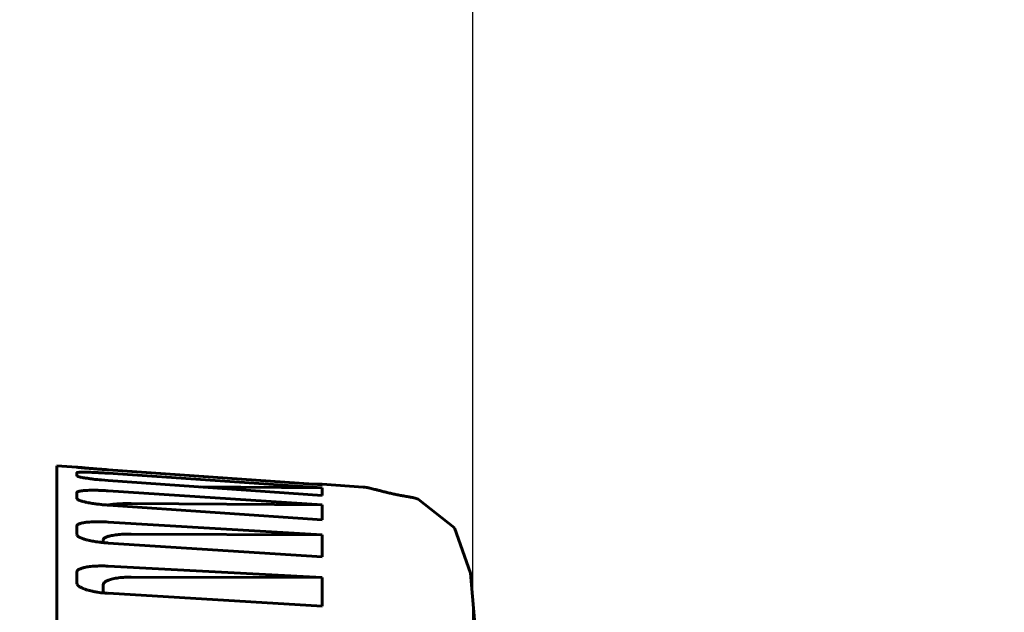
# Model space of a CAD drawing. Header units: millimetres. Extents: x 0 to 594, y 0 to 420.
# Tile 20 of 24: x 355 to 365, y 268 to 274. Entities that reach past the tile are written whole.
import ezdxf

# ---------------------------------------------------------------- set-up
doc = ezdxf.new("R2010")
doc.units = ezdxf.units.MM
doc.linetypes.add('K5LT_BASIC', pattern=[0])
doc.linetypes.add('K5LT_THIN', pattern=[0])
doc.layers.add('Системный слой', color=7, linetype='Continuous')
doc.styles.add('KDIMTEXTSTYLE', font='GOST_AU.SHX', dxfattribs={"width": 0.96, "oblique": 15, "height": 5})
doc.dimstyles.new('KDIMSTYLE (0.50)', dxfattribs={"dimtxt": 5, "dimasz": 1, "dimexe": 2, "dimexo": 0, "dimgap": 1, "dimtad": 1, "dimlfac": 2, "dimtxsty": 'KDIMTEXTSTYLE', "dimsah": 1, "dimcen": 0, "dimdle": 1, "dimadec": 0, "dimazin": 0, "dimtfac": 0.667, "dimtmove": 0, "dimatfit": 3, "dimfxl": 1, "dimtvp": 1, "dimtolj": 1, "dimtzin": 0, "dimarcsym": 0})

# ---------------------------------------------------------------- blocks, each defined once
blk = doc.blocks.new('U3')
at = {"layer": 'Системный слой', "color": 150, "linetype": 'K5LT_BASIC', "lineweight": 60, "true_color": 0x0080ff}
for q in [(358.279, 269.094), (358.28, 269.094)]:
    blk.add_line((358.28, 269.094), q, dxfattribs=at)
blk = doc.blocks.new('U8')
at = {"layer": 'Системный слой', "color": 150, "linetype": 'K5LT_BASIC', "lineweight": 60, "true_color": 0x0080ff}
for p, q in [((355.192, 269.31), (354.976, 269.325)), ((358.279, 269.094), (357.836, 269.125))]:
    blk.add_line(p, q, dxfattribs=at)
blk = doc.blocks.new('U11')
at = {"layer": 'Системный слой', "color": 150, "linetype": 'K5LT_BASIC', "lineweight": 60, "true_color": 0x0080ff}
for p, q in [((355.527, 268.901), (355.526, 268.901)), ((355.532, 268.902), (355.527, 268.901)), ((355.535, 268.902), (355.532, 268.902)), ((355.537, 268.903), (355.535, 268.902)), ((355.538, 268.903), (355.537, 268.903)), ((355.537, 268.903), (355.537, 268.903)), ((355.542, 268.904), (355.538, 268.903)), ((355.55, 268.905), (355.542, 268.904)), ((355.554, 268.905), (355.55, 268.905)), ((355.556, 268.906), (355.554, 268.905)), ((355.557, 268.906), (355.556, 268.906)), ((355.563, 268.907), (355.557, 268.906)), ((355.557, 268.906), (355.557, 268.906)), ((355.573, 268.908), (355.563, 268.907)), ((355.578, 268.908), (355.573, 268.908)), ((355.58, 268.909), (355.578, 268.908)), ((355.581, 268.909), (355.58, 268.909)), ((355.582, 268.909), (355.581, 268.909)), ((355.589, 268.91), (355.582, 268.909)), ((355.601, 268.911), (355.589, 268.91)), ((355.608, 268.911), (355.601, 268.911)), ((355.611, 268.912), (355.608, 268.911)), ((355.613, 268.912), (355.611, 268.912)), ((355.625, 268.913), (355.613, 268.912)), ((355.613, 268.912), (355.613, 268.912)), ((355.64, 268.914), (355.625, 268.913)), ((355.648, 268.914), (355.64, 268.914)), ((355.652, 268.914), (355.648, 268.914)), ((355.654, 268.914), (355.652, 268.914)), ((355.655, 268.914), (355.654, 268.914)), ((355.671, 268.915), (355.655, 268.914)), ((355.69, 268.916), (355.671, 268.915)), ((355.7, 268.916), (355.69, 268.916)), ((355.705, 268.916), (355.7, 268.916)), ((355.708, 268.916), (355.705, 268.916)), ((355.709, 268.917), (355.708, 268.916)), ((355.776, 268.917), (355.709, 268.917))]:
    blk.add_line(p, q, dxfattribs=at)
blk = doc.blocks.new('U18')
at = {"layer": 'Системный слой', "color": 150, "linetype": 'K5LT_BASIC', "lineweight": 60, "true_color": 0x0080ff}
for p, q in [((355.192, 268.059), (355.194, 268.048)), ((355.194, 268.048), (355.195, 268.046)), ((355.195, 268.046), (355.195, 268.045)), ((355.195, 268.045), (355.196, 268.045)), ((355.196, 268.045), (355.196, 268.044)), ((355.196, 268.044), (355.198, 268.042)), ((355.198, 268.042), (355.201, 268.038)), ((355.201, 268.038), (355.203, 268.035)), ((355.203, 268.035), (355.204, 268.035)), ((355.204, 268.035), (355.204, 268.034)), ((355.204, 268.034), (355.205, 268.033)), ((355.205, 268.033), (355.207, 268.032)), ((355.207, 268.032), (355.211, 268.028)), ((355.211, 268.028), (355.213, 268.026)), ((355.213, 268.026), (355.213, 268.026)), ((355.213, 268.026), (355.214, 268.026)), ((355.214, 268.026), (355.215, 268.025)), ((355.215, 268.025), (355.217, 268.023)), ((355.217, 268.023), (355.222, 268.02)), ((355.222, 268.02), (355.227, 268.017)), ((355.227, 268.017), (355.227, 268.017)), ((355.227, 268.017), (355.228, 268.017)), ((355.228, 268.017), (355.229, 268.016)), ((355.229, 268.016), (355.232, 268.014)), ((355.232, 268.014), (355.239, 268.011)), ((355.239, 268.011), (355.246, 268.007)), ((355.246, 268.007), (355.247, 268.007)), ((355.247, 268.007), (355.247, 268.007)), ((355.247, 268.007), (355.248, 268.006)), ((355.248, 268.006), (355.27, 267.997)), ((355.27, 267.997), (355.271, 267.997)), ((355.271, 267.997), (355.272, 267.996)), ((355.272, 267.996), (355.274, 267.996)), ((355.274, 267.996), (355.278, 267.994)), ((355.278, 267.994), (355.288, 267.991)), ((355.288, 267.991), (355.296, 267.988)), ((355.296, 267.988), (355.296, 267.988)), ((355.296, 267.988), (355.297, 267.988)), ((355.297, 267.988), (355.3, 267.987)), ((355.3, 267.987), (355.305, 267.985)), ((355.305, 267.985), (355.315, 267.983)), ((355.315, 267.983), (355.322, 267.981)), ((355.322, 267.981), (355.323, 267.98)), ((355.323, 267.98), (355.324, 267.98)), ((355.324, 267.98), (355.327, 267.979)), ((355.327, 267.979), (355.333, 267.978)), ((355.333, 267.978), (355.344, 267.975)), ((355.344, 267.975), (355.357, 267.972)), ((355.357, 267.972), (355.358, 267.972)), ((355.358, 267.972), (355.36, 267.972)), ((355.36, 267.972), (355.363, 267.971)), ((355.363, 267.971), (355.37, 267.969)), ((355.37, 267.969), (355.384, 267.967)), ((355.384, 267.967), (355.398, 267.964)), ((355.398, 267.964), (355.399, 267.964)), ((355.399, 267.964), (355.401, 267.964)), ((355.401, 267.964), (355.405, 267.963)), ((355.405, 267.963), (355.413, 267.962)), ((355.413, 267.962), (355.431, 267.959)), ((355.431, 267.959), (355.451, 267.956)), ((355.451, 267.956), (355.452, 267.956)), ((355.452, 267.956), (355.454, 267.956)), ((355.454, 267.956), (355.458, 267.956)), ((355.458, 267.956), (355.467, 267.955)), ((355.467, 267.955), (355.485, 267.953)), ((355.485, 267.953), (355.494, 267.952)), ((355.494, 267.952), (355.495, 267.952)), ((355.495, 267.952), (355.496, 267.952)), ((355.496, 267.952), (355.5, 267.951)), ((355.5, 267.951), (355.507, 267.951)), ((355.507, 267.951), (355.522, 267.95)), ((355.522, 267.95), (355.528, 267.949))]:
    blk.add_line(p, q, dxfattribs=at)
blk = doc.blocks.new('U19')
at = {"layer": 'Системный слой', "color": 150, "linetype": 'K5LT_BASIC', "lineweight": 60, "true_color": 0x0080ff}
for p, q in [((355.192, 269.215), (355.192, 269.216)), ((355.192, 269.216), (355.192, 269.216)), ((355.192, 269.216), (355.192, 269.216)), ((355.193, 269.214), (355.192, 269.215)), ((355.192, 269.215), (355.192, 269.215)), ((355.192, 269.215), (355.192, 269.215)), ((355.192, 269.215), (355.192, 269.215)), ((355.194, 269.213), (355.193, 269.214)), ((355.195, 269.212), (355.194, 269.213)), ((355.194, 269.213), (355.194, 269.213)), ((355.194, 269.213), (355.194, 269.213)), ((355.194, 269.213), (355.194, 269.213)), ((355.194, 269.213), (355.194, 269.213)), ((355.196, 269.212), (355.195, 269.212)), ((355.197, 269.211), (355.196, 269.212)), ((355.198, 269.211), (355.197, 269.211)), ((355.199, 269.211), (355.198, 269.211)), ((355.199, 269.21), (355.199, 269.211)), ((355.2, 269.21), (355.199, 269.21)), ((355.199, 269.21), (355.199, 269.21)), ((355.203, 269.209), (355.2, 269.21)), ((355.205, 269.208), (355.203, 269.209)), ((355.206, 269.208), (355.205, 269.208)), ((355.209, 269.207), (355.206, 269.208)), ((355.206, 269.208), (355.206, 269.208)), ((355.206, 269.208), (355.206, 269.208)), ((355.214, 269.206), (355.209, 269.207)), ((355.216, 269.205), (355.214, 269.206)), ((355.218, 269.205), (355.216, 269.205)), ((355.218, 269.204), (355.218, 269.205)), ((355.219, 269.204), (355.218, 269.204)), ((355.223, 269.203), (355.219, 269.204)), ((355.23, 269.202), (355.223, 269.203)), ((355.233, 269.201), (355.23, 269.202)), ((355.235, 269.201), (355.233, 269.201)), ((355.236, 269.2), (355.235, 269.201)), ((355.243, 269.199), (355.236, 269.2)), ((355.236, 269.2), (355.236, 269.2)), ((355.25, 269.197), (355.243, 269.199)), ((355.254, 269.197), (355.25, 269.197)), ((355.256, 269.196), (355.254, 269.197)), ((355.257, 269.196), (355.256, 269.196)), ((355.262, 269.195), (355.257, 269.196)), ((355.257, 269.196), (355.257, 269.196)), ((355.27, 269.194), (355.262, 269.195)), ((355.274, 269.193), (355.27, 269.194)), ((355.276, 269.193), (355.274, 269.193)), ((355.277, 269.193), (355.276, 269.193)), ((355.281, 269.192), (355.277, 269.193)), ((355.277, 269.193), (355.277, 269.193)), ((355.29, 269.191), (355.281, 269.192)), ((355.294, 269.19), (355.29, 269.191)), ((355.297, 269.19), (355.294, 269.19)), ((355.298, 269.19), (355.297, 269.19)), ((355.305, 269.189), (355.298, 269.19)), ((355.298, 269.19), (355.298, 269.19)), ((355.316, 269.187), (355.305, 269.189)), ((355.321, 269.186), (355.316, 269.187)), ((355.324, 269.186), (355.321, 269.186)), ((355.325, 269.186), (355.324, 269.186)), ((355.326, 269.186), (355.325, 269.186)), ((355.336, 269.184), (355.326, 269.186)), ((355.349, 269.183), (355.336, 269.184)), ((355.355, 269.182), (355.349, 269.183)), ((355.358, 269.182), (355.355, 269.182)), ((355.36, 269.181), (355.358, 269.182)), ((355.361, 269.181), (355.36, 269.181)), ((355.371, 269.18), (355.361, 269.181)), ((355.387, 269.178), (355.371, 269.18)), ((355.395, 269.178), (355.387, 269.178)), ((355.399, 269.177), (355.395, 269.178)), ((355.401, 269.177), (355.399, 269.177)), ((355.402, 269.177), (355.401, 269.177)), ((355.416, 269.175), (355.402, 269.177)), ((355.436, 269.173), (355.416, 269.175)), ((355.447, 269.172), (355.436, 269.173)), ((355.452, 269.172), (355.447, 269.172)), ((355.455, 269.172), (355.452, 269.172)), ((355.456, 269.172), (355.455, 269.172)), ((355.528, 269.166), (355.456, 269.172))]:
    blk.add_line(p, q, dxfattribs=at)
blk = doc.blocks.new('U22')
at = {"layer": 'Системный слой', "color": 150, "linetype": 'K5LT_BASIC', "lineweight": 60, "true_color": 0x0080ff}
for p, q in [((358.869, 268.965), (359.26, 268.656)), ((359.26, 268.656), (359.435, 268.167)), ((359.435, 268.167), (359.476, 267.662))]:
    blk.add_line(p, q, dxfattribs=at)
blk = doc.blocks.new('U29')
at = {"layer": 'Системный слой', "color": 150, "linetype": 'K5LT_BASIC', "lineweight": 60, "true_color": 0x0080ff}
for p, q in [((355.192, 268.973), (355.193, 268.968)), ((355.193, 268.968), (355.195, 268.965)), ((355.195, 268.965), (355.195, 268.965)), ((355.195, 268.965), (355.196, 268.965)), ((355.196, 268.965), (355.196, 268.964)), ((355.196, 268.964), (355.198, 268.963)), ((355.198, 268.963), (355.201, 268.961)), ((355.201, 268.961), (355.203, 268.959)), ((355.203, 268.959), (355.204, 268.959)), ((355.204, 268.959), (355.204, 268.959)), ((355.204, 268.959), (355.204, 268.959)), ((355.204, 268.959), (355.206, 268.958)), ((355.206, 268.958), (355.206, 268.958)), ((355.206, 268.958), (355.213, 268.954)), ((355.213, 268.954), (355.213, 268.954)), ((355.213, 268.954), (355.214, 268.954)), ((355.214, 268.954), (355.215, 268.953)), ((355.215, 268.953), (355.217, 268.953)), ((355.217, 268.953), (355.221, 268.951)), ((355.221, 268.951), (355.227, 268.949)), ((355.227, 268.949), (355.227, 268.949)), ((355.227, 268.949), (355.228, 268.948)), ((355.228, 268.948), (355.229, 268.948)), ((355.229, 268.948), (355.232, 268.947)), ((355.232, 268.947), (355.239, 268.945)), ((355.239, 268.945), (355.247, 268.942)), ((355.247, 268.942), (355.247, 268.942)), ((355.247, 268.942), (355.248, 268.942)), ((355.248, 268.942), (355.25, 268.941)), ((355.25, 268.941), (355.254, 268.94)), ((355.254, 268.94), (355.263, 268.938)), ((355.263, 268.938), (355.27, 268.936)), ((355.27, 268.936), (355.271, 268.936)), ((355.271, 268.936), (355.272, 268.936)), ((355.272, 268.936), (355.274, 268.935)), ((355.274, 268.935), (355.279, 268.934)), ((355.279, 268.934), (355.288, 268.932)), ((355.288, 268.932), (355.296, 268.93)), ((355.296, 268.93), (355.296, 268.93)), ((355.296, 268.93), (355.297, 268.93)), ((355.297, 268.93), (355.3, 268.929)), ((355.3, 268.929), (355.305, 268.928)), ((355.305, 268.928), (355.315, 268.926)), ((355.315, 268.926), (355.322, 268.925)), ((355.322, 268.925), (355.323, 268.925)), ((355.323, 268.925), (355.324, 268.925)), ((355.324, 268.925), (355.327, 268.924)), ((355.327, 268.924), (355.333, 268.923)), ((355.333, 268.923), (355.344, 268.921)), ((355.344, 268.921), (355.357, 268.919)), ((355.357, 268.919), (355.358, 268.919)), ((355.358, 268.919), (355.36, 268.919)), ((355.36, 268.919), (355.363, 268.918)), ((355.363, 268.918), (355.37, 268.917)), ((355.37, 268.917), (355.384, 268.915)), ((355.384, 268.915), (355.398, 268.913)), ((355.398, 268.913), (355.399, 268.913)), ((355.399, 268.913), (355.401, 268.913)), ((355.401, 268.913), (355.405, 268.912)), ((355.405, 268.912), (355.413, 268.911)), ((355.413, 268.911), (355.431, 268.909)), ((355.431, 268.909), (355.451, 268.907)), ((355.451, 268.907), (355.452, 268.907)), ((355.452, 268.907), (355.454, 268.907)), ((355.454, 268.907), (355.458, 268.906)), ((355.458, 268.906), (355.467, 268.905)), ((355.467, 268.905), (355.485, 268.904)), ((355.485, 268.904), (355.494, 268.903)), ((355.494, 268.903), (355.495, 268.903)), ((355.495, 268.903), (355.496, 268.903)), ((355.496, 268.903), (355.5, 268.903)), ((355.5, 268.903), (355.507, 268.902)), ((355.507, 268.902), (355.522, 268.901)), ((355.522, 268.901), (355.528, 268.9))]:
    blk.add_line(p, q, dxfattribs=at)
blk = doc.blocks.new('U36')
at = {"layer": 'Системный слой', "color": 150, "linetype": 'K5LT_BASIC', "lineweight": 60, "true_color": 0x0080ff}
blk.add_line((358.279, 269.094), (358.279, 269.094), dxfattribs=at)
blk.add_line((358.279, 269.094), (358.279, 269.094), dxfattribs=at)
blk = doc.blocks.new('U56')
at = {"layer": 'Системный слой', "color": 150, "linetype": 'K5LT_BASIC', "lineweight": 60, "true_color": 0x0080ff}
for p, q in [((355.192, 268.584), (355.194, 268.575)), ((355.194, 268.575), (355.195, 268.573)), ((355.195, 268.573), (355.195, 268.573)), ((355.195, 268.573), (355.196, 268.573)), ((355.196, 268.573), (355.196, 268.572)), ((355.196, 268.572), (355.198, 268.57)), ((355.198, 268.57), (355.201, 268.567)), ((355.201, 268.567), (355.203, 268.565)), ((355.203, 268.565), (355.204, 268.564)), ((355.204, 268.564), (355.204, 268.564)), ((355.204, 268.564), (355.205, 268.563)), ((355.205, 268.563), (355.207, 268.562)), ((355.207, 268.562), (355.211, 268.559)), ((355.211, 268.559), (355.213, 268.558)), ((355.213, 268.558), (355.213, 268.558)), ((355.213, 268.558), (355.214, 268.557)), ((355.214, 268.557), (355.215, 268.557)), ((355.215, 268.557), (355.217, 268.556)), ((355.217, 268.556), (355.221, 268.553)), ((355.221, 268.553), (355.223, 268.552)), ((355.223, 268.552), (355.227, 268.55)), ((355.227, 268.55), (355.227, 268.55)), ((355.227, 268.55), (355.227, 268.55)), ((355.227, 268.55), (355.228, 268.55)), ((355.228, 268.55), (355.231, 268.549)), ((355.231, 268.549), (355.235, 268.547)), ((355.235, 268.547), (355.244, 268.543)), ((355.244, 268.543), (355.247, 268.542)), ((355.247, 268.542), (355.247, 268.542)), ((355.247, 268.542), (355.248, 268.541)), ((355.248, 268.541), (355.25, 268.541)), ((355.25, 268.541), (355.254, 268.539)), ((355.254, 268.539), (355.263, 268.536)), ((355.263, 268.536), (355.27, 268.534)), ((355.27, 268.534), (355.271, 268.534)), ((355.271, 268.534), (355.272, 268.533)), ((355.272, 268.533), (355.274, 268.533)), ((355.274, 268.533), (355.279, 268.531)), ((355.279, 268.531), (355.288, 268.528)), ((355.288, 268.528), (355.296, 268.526)), ((355.296, 268.526), (355.296, 268.526)), ((355.296, 268.526), (355.297, 268.526)), ((355.297, 268.526), (355.3, 268.525)), ((355.3, 268.525), (355.305, 268.524)), ((355.305, 268.524), (355.315, 268.522)), ((355.315, 268.522), (355.322, 268.52)), ((355.322, 268.52), (355.323, 268.52)), ((355.323, 268.52), (355.324, 268.519)), ((355.324, 268.519), (355.327, 268.519)), ((355.327, 268.519), (355.333, 268.518)), ((355.333, 268.518), (355.344, 268.515)), ((355.344, 268.515), (355.357, 268.513)), ((355.357, 268.513), (355.358, 268.512)), ((355.358, 268.512), (355.36, 268.512)), ((355.36, 268.512), (355.363, 268.511)), ((355.363, 268.511), (355.37, 268.51)), ((355.37, 268.51), (355.384, 268.508)), ((355.384, 268.508), (355.398, 268.506)), ((355.398, 268.506), (355.399, 268.505)), ((355.399, 268.505), (355.401, 268.505)), ((355.401, 268.505), (355.405, 268.505)), ((355.405, 268.505), (355.413, 268.503)), ((355.413, 268.503), (355.431, 268.501)), ((355.431, 268.501), (355.451, 268.499)), ((355.451, 268.499), (355.452, 268.498)), ((355.452, 268.498), (355.454, 268.498)), ((355.454, 268.498), (355.458, 268.498)), ((355.458, 268.498), (355.467, 268.497)), ((355.467, 268.497), (355.485, 268.495)), ((355.485, 268.495), (355.494, 268.494)), ((355.494, 268.494), (355.495, 268.494)), ((355.495, 268.494), (355.496, 268.494)), ((355.496, 268.494), (355.5, 268.494)), ((355.5, 268.494), (355.507, 268.493)), ((355.507, 268.493), (355.522, 268.492)), ((355.522, 268.492), (355.528, 268.492))]:
    blk.add_line(p, q, dxfattribs=at)
blk = doc.blocks.new('U61')
at = {"layer": 'Системный слой', "color": 150, "linetype": 'K5LT_BASIC', "lineweight": 60, "true_color": 0x0080ff}
for q in [(358.279, 269.094), (358.279, 269.094), (358.28, 269.094)]:
    blk.add_line((358.279, 269.094), q, dxfattribs=at)
blk = doc.blocks.new('U62')
at = {"layer": 'Системный слой', "color": 150, "linetype": 'K5LT_BASIC', "lineweight": 60, "true_color": 0x0080ff}
for p, q in [((355.194, 269.309), (355.199, 269.308)), ((355.199, 269.308), (355.199, 269.308)), ((355.199, 269.308), (355.199, 269.308)), ((355.199, 269.308), (355.2, 269.308)), ((355.2, 269.308), (355.201, 269.308)), ((355.201, 269.308), (355.204, 269.307)), ((355.204, 269.307), (355.206, 269.307)), ((355.206, 269.307), (355.206, 269.307)), ((355.206, 269.307), (355.206, 269.307)), ((355.206, 269.307), (355.207, 269.307)), ((355.207, 269.307), (355.209, 269.307)), ((355.209, 269.307), (355.212, 269.306)), ((355.212, 269.306), (355.215, 269.306)), ((355.215, 269.306), (355.216, 269.306)), ((355.216, 269.306), (355.216, 269.306)), ((355.216, 269.306), (355.217, 269.306)), ((355.217, 269.306), (355.22, 269.306)), ((355.22, 269.306), (355.224, 269.305)), ((355.224, 269.305), (355.229, 269.305)), ((355.229, 269.305), (355.23, 269.305)), ((355.23, 269.305), (355.23, 269.305)), ((355.23, 269.305), (355.232, 269.305)), ((355.232, 269.305), (355.235, 269.304)), ((355.235, 269.304), (355.242, 269.304)), ((355.242, 269.304), (355.251, 269.303)), ((355.251, 269.303), (355.252, 269.303)), ((355.252, 269.303), (355.253, 269.303)), ((355.253, 269.303), (355.255, 269.303)), ((355.255, 269.303), (355.26, 269.302)), ((355.26, 269.302), (355.269, 269.301)), ((355.269, 269.301), (355.279, 269.3)), ((355.279, 269.3), (355.279, 269.3)), ((355.279, 269.3), (355.28, 269.3)), ((355.28, 269.3), (355.283, 269.3)), ((355.283, 269.3), (355.288, 269.3)), ((355.288, 269.3), (355.299, 269.299)), ((355.299, 269.299), (355.309, 269.298)), ((355.309, 269.298), (355.309, 269.298)), ((355.309, 269.298), (355.311, 269.298)), ((355.311, 269.298), (355.314, 269.298)), ((355.314, 269.298), (355.319, 269.297)), ((355.319, 269.297), (355.331, 269.296)), ((355.331, 269.296), (355.339, 269.295)), ((355.339, 269.295), (355.339, 269.295)), ((355.339, 269.295), (355.341, 269.295)), ((355.341, 269.295), (355.344, 269.295)), ((355.344, 269.295), (355.35, 269.295)), ((355.35, 269.295), (355.363, 269.294)), ((355.363, 269.294), (355.375, 269.293)), ((355.375, 269.293), (355.376, 269.293)), ((355.376, 269.293), (355.378, 269.292)), ((355.378, 269.292), (355.381, 269.292)), ((355.381, 269.292), (355.389, 269.292)), ((355.389, 269.292), (355.403, 269.29)), ((355.403, 269.29), (355.418, 269.289)), ((355.418, 269.289), (355.419, 269.289)), ((355.419, 269.289), (355.421, 269.289)), ((355.421, 269.289), (355.425, 269.289)), ((355.425, 269.289), (355.434, 269.288)), ((355.434, 269.288), (355.451, 269.287)), ((355.451, 269.287), (355.47, 269.285)), ((355.47, 269.285), (355.471, 269.285)), ((355.471, 269.285), (355.473, 269.285)), ((355.473, 269.285), (355.478, 269.285)), ((355.478, 269.285), (355.488, 269.284)), ((355.488, 269.284), (355.508, 269.283)), ((355.508, 269.283), (355.528, 269.281))]:
    blk.add_line(p, q, dxfattribs=at)
blk = doc.blocks.new('KDIMARROW_02')
at = {"layer": 'Системный слой'}
blk.add_hatch(color=0, dxfattribs=at).paths.add_polyline_path([(4.5, 0), (5, 0.658), (0, 0), (5, -0.658)])
at = {"layer": 'Системный слой', "color": 0, "linetype": 'K5LT_THIN', "lineweight": 18}
for p, q in [((5, 0.658), (0, 0)), ((4.5, 0), (5, 0.658)), ((0, 0), (-1, 0)), ((0, 0), (5, -0.658)), ((0, 0), (7, 0)), ((5, -0.658), (4.5, 0))]:
    blk.add_line(p, q, dxfattribs=at)

msp = doc.modelspace()

# ---------------------------------------------------------------- linework, layer by layer
at = {"layer": 'Системный слой', "color": 150, "linetype": 'K5LT_BASIC', "lineweight": 60, "true_color": 0x0080ff}
for p, q in [((354.9761, 256.8248), (354.9761, 269.3248)), ((355.1915, 269.3098), (355.1915, 269.309)), ((355.1937, 269.3085), (355.1915, 269.3098)), ((355.1915, 269.248), (355.1915, 269.2164)), ((355.1954, 269.2122), (355.1957, 269.212)), ((355.1957, 269.212), (355.1954, 269.2122)), ((357.7425, 269.1257), (355.528, 269.2812)), ((355.528, 269.2812), (357.8356, 269.1192)), ((357.8356, 269.0859), (355.528, 269.2438)), ((355.528, 269.1658), (357.8356, 269.0036)), ((356.5214, 269.096), (357.8356, 269.0859)), ((357.8356, 269.1249), (357.7425, 269.1257)), ((357.8356, 269.1192), (357.8356, 269.1249)), ((357.8356, 269.0036), (357.8356, 269.0859)), ((355.1915, 269.0351), (355.1915, 268.9726)), ((357.8356, 268.9046), (355.528, 269.0545)), ((357.8356, 268.742), (355.528, 268.9004)), ((355.7764, 268.9171), (357.8356, 268.9046)), ((357.8356, 268.9046), (357.8356, 268.742)), ((355.1915, 268.5836), (355.1915, 268.6754)), ((355.528, 268.718), (357.8356, 268.5798)), ((355.2233, 268.5521), (355.2237, 268.5519)), ((357.8356, 268.5798), (355.7764, 268.5887)), ((357.8356, 268.5798), (357.8356, 268.3409)), ((355.4761, 268.5272), (355.4761, 268.4958)), ((357.8356, 268.3409), (355.528, 268.4916)), ((355.528, 268.2425), (357.8356, 268.1195)), ((355.1915, 268.059), (355.1915, 268.1777)), ((357.8356, 268.1195), (355.7764, 268.1245)), ((357.8356, 268.1195), (357.8356, 267.8101)), ((355.4761, 268.0425), (355.4761, 267.9536)), ((357.8356, 267.8101), (355.528, 267.9494))]:
    msp.add_line(p, q, dxfattribs=at)
for points, knots in [([(355.528, 269.2812), (355.5032, 269.283), (355.4598, 269.2861), (355.4061, 269.2902), (355.3635, 269.2935), (355.329, 269.2963), (355.301, 269.2986), (355.2775, 269.3006), (355.2567, 269.3024), (355.2362, 269.3042), (355.218, 269.3059), (355.2042, 269.3073), (355.1963, 269.3082), (355.193, 269.3086), (355.1918, 269.3088), (355.1916, 269.3089), (355.1915, 269.3089), (355.1915, 269.309)], [0, 0, 0, 0, 0.120678, 0.2250951, 0.3166901, 0.4026299, 0.4789792, 0.5422992, 0.6057285, 0.6741686, 0.7564483, 0.8345397, 0.9004606, 0.9429913, 0.972747, 0.9909529, 1, 1, 1, 1]), ([(355.1915, 269.248), (355.1917, 269.2487), (355.1926, 269.2501), (355.198, 269.2517), (355.2055, 269.2529), (355.2155, 269.2539), (355.2301, 269.2547), (355.2508, 269.2552), (355.2777, 269.2552), (355.307, 269.2547), (355.3389, 269.2538), (355.3748, 269.2525), (355.4179, 269.2505), (355.4685, 269.2477), (355.5073, 269.2452), (355.528, 269.2438)], [0, 0, 0, 0, 0.0660644, 0.1248051, 0.1747243, 0.2285775, 0.2900234, 0.3724946, 0.4587239, 0.545053, 0.6229872, 0.7095792, 0.800714, 0.89926, 1, 1, 1, 1]), ([(358.2795, 269.0938), (358.2905, 269.0931), (358.3015, 269.0917), (358.3185, 269.089), (358.3249, 269.0879), (358.3369, 269.0855), (358.3425, 269.0844), (358.3572, 269.0811), (358.3664, 269.0789), (358.3843, 269.0745), (358.393, 269.0723), (358.4089, 269.0682), (358.4159, 269.0663), (358.4334, 269.0617), (358.4441, 269.0589), (358.4695, 269.0523), (358.4845, 269.0484), (358.5156, 269.0407), (358.5314, 269.0368), (358.5631, 269.0294), (358.5788, 269.0258), (358.6102, 269.019), (358.6257, 269.0157), (358.6575, 269.0094), (358.6738, 269.0062), (358.7066, 269.0003), (358.723, 268.9974), (358.7401, 268.9946)], [0, 0, 0, 0, 2.2594886, 2.2594886, 3.6179411, 3.6179411, 4.8230114, 4.8230114, 6.7072806, 6.7072806, 8.3725875, 8.3725875, 9.6091374, 9.6091374, 11.3206064, 11.3206064, 13.4131919, 13.4131919, 15.2963702, 15.2963702, 16.9244545, 16.9244545, 18.3603755, 18.3603755, 19.7271572, 19.7271572, 21, 21, 21, 21]), ([(355.1915, 269.0351), (355.1917, 269.0366), (355.1926, 269.0395), (355.198, 269.0433), (355.2055, 269.0465), (355.2155, 269.0494), (355.2301, 269.0524), (355.2508, 269.0553), (355.2777, 269.0577), (355.307, 269.0592), (355.3389, 269.0601), (355.3748, 269.0603), (355.4179, 269.0597), (355.4685, 269.058), (355.5073, 269.0558), (355.528, 269.0545)], [0, 0, 0, 0, 0.0660644, 0.1248051, 0.1747243, 0.2285775, 0.2900234, 0.3724945, 0.4587239, 0.545053, 0.6229872, 0.7095792, 0.8007139, 0.89926, 1, 1, 1, 1]), ([(358.7401, 268.9946), (358.7484, 268.9932), (358.7568, 268.9917), (358.7689, 268.9894), (358.7726, 268.9887), (358.779, 268.9874), (358.7818, 268.9869), (358.7891, 268.9854), (358.7936, 268.9844), (358.8065, 268.9815), (358.815, 268.9795), (358.8322, 268.9752), (358.841, 268.9729), (358.8562, 268.9686), (358.8628, 268.9666), (358.8693, 268.9646)], [0, 0, 0, 0, 2.8, 2.8, 3.9998443, 3.9998443, 4.912571, 4.912571, 6.373122, 6.373122, 9.1116417, 9.1116417, 11.9116417, 11.9116417, 14, 14, 14, 14]), ([(355.528, 268.718), (355.5032, 268.7197), (355.4589, 268.7211), (355.4048, 268.7214), (355.3628, 268.7202), (355.3308, 268.7183), (355.3049, 268.716), (355.2828, 268.7135), (355.2631, 268.7103), (355.2449, 268.7067), (355.2288, 268.7025), (355.2152, 268.6978), (355.2048, 268.6928), (355.1974, 268.6874), (355.1934, 268.6826), (355.1917, 268.6785), (355.1916, 268.6763), (355.1915, 268.6754)], [0, 0, 0, 0, 0.1206852, 0.2301424, 0.31979, 0.3994137, 0.465696, 0.5272186, 0.5873205, 0.6474643, 0.708585, 0.7698136, 0.8298997, 0.8829896, 0.9369051, 0.974269, 1, 1, 1, 1]), ([(355.4761, 268.5272), (355.4763, 268.531), (355.4791, 268.5386), (355.4916, 268.5481), (355.5069, 268.5556), (355.5235, 268.5615), (355.5427, 268.567), (355.5653, 268.572), (355.5924, 268.5768), (355.624, 268.5811), (355.6576, 268.5844), (355.6922, 268.5868), (355.7239, 268.588), (355.7525, 268.5887), (355.7691, 268.5888), (355.7764, 268.5887)], [0, 0, 0, 0, 0.1172799, 0.2160146, 0.2916921, 0.3609783, 0.4285703, 0.5022612, 0.5859813, 0.673969, 0.7605432, 0.8349002, 0.9065657, 0.9592044, 1, 1, 1, 1]), ([(355.528, 268.2425), (355.5032, 268.244), (355.4591, 268.2448), (355.4047, 268.2438), (355.3619, 268.241), (355.3283, 268.2375), (355.3013, 268.2335), (355.2784, 268.2292), (355.2579, 268.2242), (355.239, 268.2183), (355.2232, 268.2119), (355.2108, 268.2051), (355.2019, 268.1984), (355.1958, 268.1915), (355.1922, 268.1848), (355.1916, 268.1801), (355.1915, 268.1777)], [0, 0, 0, 0, 0.120585, 0.2289914, 0.3215943, 0.4054623, 0.4766387, 0.5387482, 0.6033527, 0.6687219, 0.7348557, 0.7939255, 0.8500366, 0.8985054, 0.9490113, 1, 1, 1, 1]), ([(355.4761, 268.0425), (355.4763, 268.0476), (355.4791, 268.0574), (355.4916, 268.07), (355.5069, 268.0798), (355.5235, 268.0877), (355.5427, 268.095), (355.5653, 268.1017), (355.5924, 268.1082), (355.624, 268.1139), (355.6576, 268.1184), (355.6922, 268.1216), (355.7239, 268.1234), (355.7525, 268.1244), (355.7691, 268.1245), (355.7764, 268.1245)], [0, 0, 0, 0, 0.1172799, 0.2160146, 0.2916921, 0.3609782, 0.4285703, 0.5022612, 0.5859812, 0.6739687, 0.7605428, 0.8348994, 0.9065645, 0.9592035, 1, 1, 1, 1])]:
    msp.add_open_spline(points, degree=3, knots=knots, dxfattribs=at)

# ---------------------------------------------------------------- block references
at = {"layer": 'Системный слой'}
for name in ['U8', 'U62', 'U19', 'U36', 'U61', 'U3', 'U29', 'U22', 'U11', 'U56', 'U18']:
    msp.add_blockref(name, (0, 0), dxfattribs=at)

# ---------------------------------------------------------------- dimensions: what is measured, and where the dimension line sits
at = {"layer": 'Системный слой', "color": 7}
msp.add_linear_dim(base=(353.5761, 332.5498), p1=(359.4593, 262.9822), p2=(353.5761, 308.3498), location=(372.4626, 332.5498), text='\\H5.0;\\W0.965;\\Q15;\\H5.0;\\W0.965;\\Q15;\\Q15;12\\H0.65x;\\S+1^ -1;\\H1.5x;', dimstyle='KDIMSTYLE (0.50)', override={"dimexo": 0, "dimblk1": 'KDIMARROW_02', "dimblk2": 'KDIMARROW_02', "dimse1": 0, "dimse2": 0, "dimclrt": 7, "dimtolj": 1}, dxfattribs=at).render()

doc.saveas('drawing.dxf')
